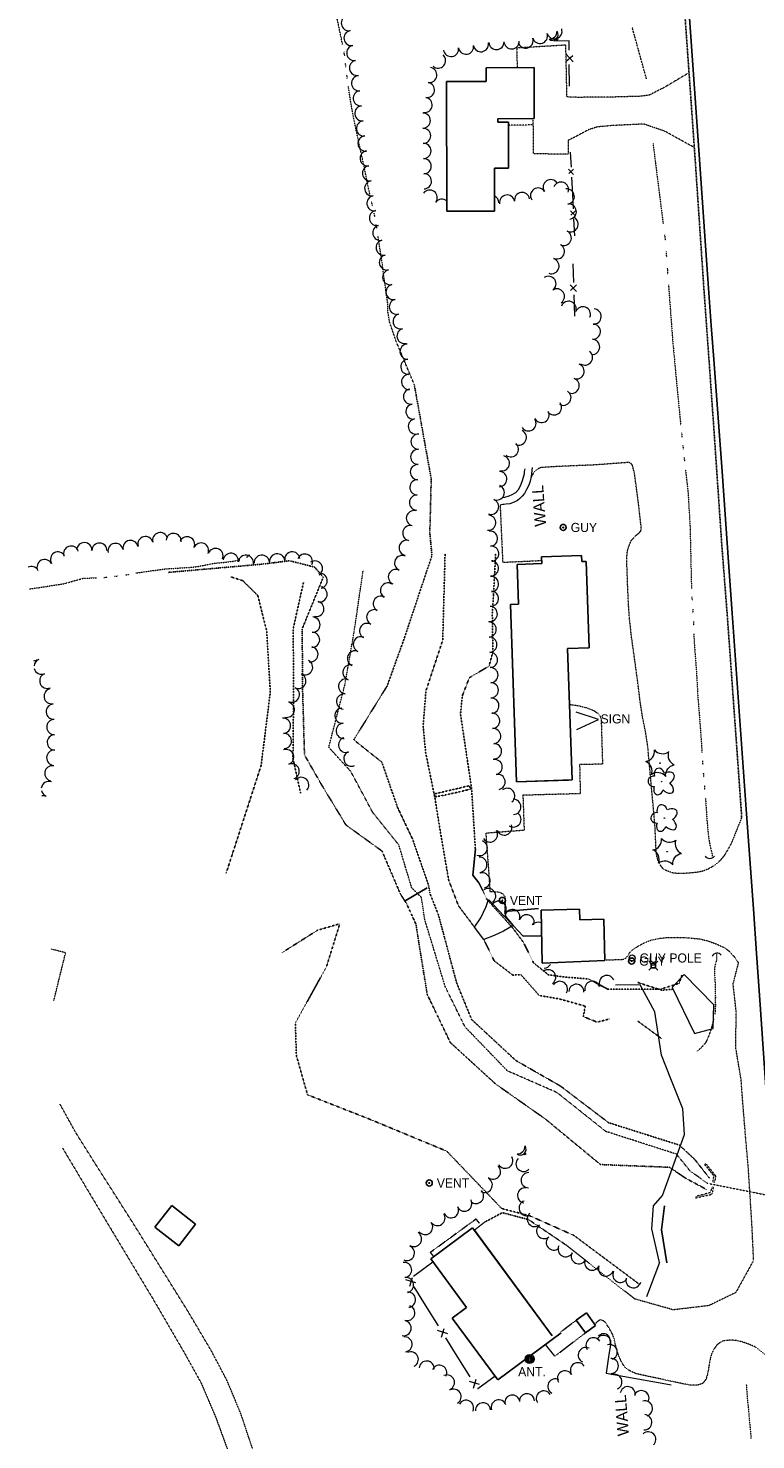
# Model space of a CAD drawing. Extents: x 386588 to 390135, y 96998 to 113606.
# Tile 69 of 93: x 388087 to 388472, y 106480 to 107226. Entities that reach past the tile are written whole.
import ezdxf
from ezdxf.enums import TextEntityAlignment as Align

# ---------------------------------------------------------------- set-up
doc = ezdxf.new("R2010")
doc.units = 0
doc.header["$MEASUREMENT"] = 0
for name, pattern in [('Echnl', [0.4, 0.145, -0.02, 0.01, -0.02, 0.01, -0.02, 0.01, -0.02, 0.145]), ('Wisdot1', [0.0625, 0.03125, -0.03125]), ('Wisdot3', [0.1875, 0.125, -0.0625]), ('Wisdot5', [0.1, 0.05, -0.05]), ('Wisdot6', [0.375, 0.125, -0.0625, 0.03125, -0.0625, 0.03125, -0.0625])]:
    doc.linetypes.add(name, pattern=pattern)
for name, color, linetype, lineweight in [('E_BLD', 241, 'Continuous', 25), ('E_BLD_Steps', 30, 'Wisdot1', 25), ('E_DRN', 40, 'Continuous', 15), ('E_DRN_Pipe', 5, 'Wisdot5', 15), ('E_DRN_RipRap', 40, 'Eripr', 15), ('E_DTM_BreakLines', 30, 'Continuous', 25), ('E_DTM_SlopeBottom', 3, 'Wisdot1', 25), ('E_DTM_SlopeTop', 3, 'Wisdot1', 25), ('E_DWY', 2, 'Wisdot3', 15), ('E_LAND_TreeLine', 3, 'Etrel', 15), ('E_LAND_Vegetation', 3, 'Continuous', 15), ('E_MISCPROP', 30, 'Continuous', 15), ('E_MISCPROP_HvyDash', 241, 'Wisdot3', 25), ('E_MISCPROP_Railing', 30, 'Continuous', 15), ('E_MISCPROP_Solid', 241, 'Continuous', 15), ('E_PATH_Sidewalk', 2, 'Wisdot5', 15), ('E_RDWY', 21, 'Continuous', 25), ('E_RDWY_AsphConc', 200, 'Continuous', 25), ('E_RDWY_Gravel', 21, 'Wisdot3', 25), ('E_SGN', 21, 'Continuous', 15), ('E_STRUCT', 40, 'Continuous', 25), ('E_STRUCT_WingWall', 40, 'Wisdot1', 15), ('E_UTL_AG_Bold', 30, 'Continuous', 25), ('E_UTL_EGuyPole', 200, 'Continuous', 15), ('E_UTL_EGuyWire', 200, 'Continuous', 25), ('E_WAL', 40, 'Continuous', 25), ('E_WTR', 4, 'Wisdot6', 15), ('E_WTR_Channel', 4, 'Echnl', 15), ('E_WTR_Edge', 4, 'Echnl', 25), ('E_WTR_FlowLine', 4, 'Wisdot6', 15)]:
    doc.layers.add(name, color=color, linetype=linetype, lineweight=lineweight)
doc.styles.add('Style-dot_font5', font='dot_font5.shx')
doc.linetypes.add('Eripr', pattern='A,0,[90,dgnlstyle-ewdotudls.shx,S=0.000323,R=0,X=0,Y=0],-0.032175,[91,dgnlstyle-ewdotudls.shx,S=0.000413,R=0,X=0,Y=0],-0.051695,[92,dgnlstyle-ewdotudls.shx,S=0.000348,R=0,X=0,Y=0],-0.03362', length=0.11749)
doc.linetypes.add('Etrel', pattern='A,0,[14,dgnlstyle-ewdotudls.shx,S=0.000293,R=0,X=0,Y=0],-0.036575', length=0.036575)

# ---------------------------------------------------------------- blocks, each defined once
blk = doc.blocks.new('ANT')
at = {"layer": 'E_MISCPROP', "style": 'Style-dot_font5'}
blk.add_text('ANT.', height=12, dxfattribs=at).set_placement((0, 0), align=Align.MIDDLE_CENTER)
blk = doc.blocks.new('CULV')
at = {"layer": 'E_DRN'}
blk.add_arc((0, 6.1), 6.15, 216.8699, 323.1301, dxfattribs=at)
blk = doc.blocks.new('GPOL')
at = {"layer": 'E_UTL_EGuyPole'}
for radius in [4, 0.5]:
    blk.add_circle((0, 0), radius, dxfattribs=at)
at = {"layer": 'E_UTL_EGuyPole', "style": 'Style-dot_font5'}
blk.add_text('GUY POLE', height=12, dxfattribs=at).set_placement((10, 0), align=Align.MIDDLE_LEFT)
blk = doc.blocks.new('GUY')
at = {"layer": 'E_UTL_EGuyWire'}
for radius in [4, 0.5]:
    blk.add_circle((0, 0), radius, dxfattribs=at)
at = {"layer": 'E_UTL_EGuyWire', "style": 'Style-dot_font5'}
blk.add_text('GUY', height=12, dxfattribs=at).set_placement((10, 0), align=Align.MIDDLE_LEFT)
blk = doc.blocks.new('PED')
at = {"layer": 'E_UTL_AG_Bold'}
for p, q in [((-2.5, 2.5), (-5.3, 5.3)), ((2.5, 2.5), (5.3, 5.3)), ((-2.5, -2.5), (-5.3, -5.3)), ((2.5, -2.5), (5.3, -5.3))]:
    blk.add_line(p, q, dxfattribs=at)
at = {"layer": 'E_UTL_AG_Bold', "flags": 128}
blk.add_lwpolyline([(-2.5, -2.5), (2.5, -2.5), (2.5, 2.5), (-2.5, 2.5)], close=True, dxfattribs=at)
blk = doc.blocks.new('CTRE')
at = {"layer": 'E_LAND_Vegetation'}
blk.add_circle((0, 0), 0.223, dxfattribs=at)
for centre, start, end in [((-12, 9), 280.2067, 5.9716), ((-13.8, -5.9), 340.2113, 65.9762), ((1.8, 14.9), 220.2113, 305.9762), ((13.8, 5.9), 160.2113, 245.9762), ((-1.8, -14.9), 40.2113, 125.9762)]:
    blk.add_arc(centre, 7.87, start, end, dxfattribs=at)
at = {"layer": 'E_LAND_Vegetation', "extrusion": (0, 0, -1)}
blk.add_arc((-12, -9), 7.87, 354.0728, 79.7489, dxfattribs=at)
blk = doc.blocks.new('POLE')
at = {"layer": 'E_MISCPROP'}
for radius in [4.46, 3.35, 2.23, 1.12]:
    blk.add_circle((0, 0), radius, dxfattribs=at)
blk = doc.blocks.new('SDSH')
at = {"layer": 'E_MISCPROP_Solid'}
blk.add_circle((0, 0), 1.5, dxfattribs=at)
for centre, radius, start, end in [((-8.6, 8.6), 10.7, 233.5697, 36.4341), ((-14.7, 14.7), 14.7, 268.683, 1.317)]:
    blk.add_arc(centre, radius, start, end, dxfattribs=at)
blk = doc.blocks.new('SIGN')
at = {"layer": 'E_SGN', "lineweight": 13, "style": 'Style-dot_font5'}
blk.add_text('SIGN', height=12, dxfattribs=at).set_placement((0, 0), align=Align.MIDDLE_CENTER)
blk = doc.blocks.new('DTRE')
at = {"layer": 'E_LAND_Vegetation'}
blk.add_circle((-0.2, 0), 0.183, dxfattribs=at)
for centre, major_axis, ratio in [((-5.9, 0.2), (4.93, -0.12), 0.832022), ((-1.9, 5.3), (1.36, -4.98), 0.782863), ((4.1, 2.7), (-5.27, -2.93), 0.691916), ((-2.5, -5.2), (1.8, 4.86), 0.716896), ((3.5, -3.7), (-5.01, 4.58), 0.560249)]:
    blk.add_ellipse(centre, major_axis=major_axis, ratio=ratio, start_param=1.570796, end_param=4.712389, dxfattribs=at)
blk = doc.blocks.new('VENT')
at = {"layer": 'E_UTL_AG_Bold'}
for radius in [4, 0.5]:
    blk.add_circle((0, 0), radius, dxfattribs=at)
at = {"layer": 'E_UTL_AG_Bold', "style": 'Style-dot_font5'}
blk.add_text('VENT', height=12, dxfattribs=at).set_placement((10, 0), align=Align.MIDDLE_LEFT)

msp = doc.modelspace()

# ---------------------------------------------------------------- linework, layer by layer
at = {"layer": 'E_BLD', "ltscale": 5}
for p, q in [((388354.83, 107205.38), (388329.56, 107205.35)), ((388329.56, 107205.35), (388329.56, 107198.13)), ((388354.86, 107178.43), (388354.83, 107205.38)), ((388329.56, 107198.13), (388308.59, 107198.12)), ((388308.59, 107198.12), (388308.65, 107129.5)), ((388335.6, 107178.41), (388354.86, 107178.43)), ((388335.61, 107176.5), (388335.6, 107178.41)), ((388341.36, 107176.5), (388335.61, 107176.5)), ((388341.38, 107152.2), (388341.36, 107176.5)), ((388333.84, 107152.19), (388341.38, 107152.2)), ((388333.86, 107129.52), (388333.84, 107152.19)), ((388308.65, 107129.5), (388333.86, 107129.52)), ((388358.78, 106946.86), (388379.89, 106947.61)), ((388358.9, 106943.36), (388358.78, 106946.86)), ((388379.89, 106947.61), (388380, 106944.39)), ((388345.82, 106942.9), (388358.9, 106943.36)), ((388346.56, 106921.96), (388345.82, 106942.9)), ((388380, 106944.39), (388382.4, 106944.48)), ((388382.4, 106944.48), (388384.01, 106898.91)), ((388342.39, 106921.81), (388346.56, 106921.96)), ((388345.52, 106828.05), (388342.39, 106921.81)), ((388345.52, 106828.05), (388343.08, 106901.15)), ((388384.01, 106898.91), (388372.56, 106898.5)), ((388372.56, 106898.5), (388375.01, 106829.02)), ((388375.01, 106829.02), (388345.52, 106828.05)), ((388372.95, 106828.95), (388345.52, 106828.05)), ((388358.55, 106760.28), (388378.88, 106760.7)), ((388359.13, 106732.29), (388358.55, 106760.28)), ((388378.88, 106760.7), (388379, 106755.14)), ((388379, 106755.14), (388391.66, 106755.4)), ((388391.66, 106755.4), (388392.23, 106733.69)), ((388392.23, 106733.69), (388359.13, 106732.29)), ((388154.36, 106592.72), (388163.2, 106604.12)), ((388163.2, 106604.12), (388175.81, 106594.34)), ((388166.97, 106582.94), (388154.36, 106592.72)), ((388175.81, 106594.34), (388166.97, 106582.94)), ((388300.21, 106576.04), (388322.33, 106592.35)), ((388322.33, 106592.35), (388364.36, 106535.28)), ((388364.36, 106535.28), (388323.23, 106591.13)), ((388319.16, 106550.35), (388300.21, 106576.04)), ((388311.52, 106544.72), (388319.16, 106550.35)), ((388335.58, 106512.09), (388311.52, 106544.72)), ((388382.49, 106547.51), (388377.13, 106543.56)), ((388377.13, 106543.56), (388382.01, 106536.94)), ((388387.37, 106540.88), (388382.49, 106547.51)), ((388369.22, 106536.89), (388335.58, 106512.09)), ((388382.01, 106536.94), (388387.37, 106540.88))]:
    msp.add_line(p, q, dxfattribs=at)
at = {"layer": 'E_BLD_Steps', "flags": 128}
for points in [[(388302.52, 106820.1), (388302.16, 106821.69), (388308.09, 106823.06), (388314.98, 106824.65), (388318.9, 106825.65), (388320.62, 106825.96), (388321.15, 106824.26), (388319.43, 106823.77)], [(388302.52, 106820.1), (388308.48, 106821.21), (388315.45, 106822.8), (388319.43, 106823.77)]]:
    msp.add_lwpolyline(points, dxfattribs=at)
at = {"layer": 'E_DRN_Pipe', "flags": 128}
msp.add_lwpolyline([(388447.15, 106615.85), (388568.15, 106591.83)], dxfattribs=at)
at = {"layer": 'E_DRN_RipRap', "flags": 128}
msp.add_lwpolyline([(388343.69, 106752.1), (388338.72, 106749.23), (388333.67, 106746.93), (388328.26, 106744.7), (388323.28, 106751.28), (388326.58, 106756.16), (388329.49, 106762.2), (388330.7, 106765.81), (388339.04, 106757.15), (388343.69, 106752.1)], dxfattribs=at)
at = {"layer": 'E_DTM_BreakLines', "flags": 128}
for points in [[(388325.66, 106774.71), (388322.4, 106778.68), (388323.76, 106792.62)], [(388425.05, 106573.83), (388422.21, 106591.35), (388423.82, 106604.11)]]:
    msp.add_lwpolyline(points, dxfattribs=at)
at = {"layer": 'E_DTM_SlopeBottom', "flags": 128}
for points in [[(388323.28, 106751.28), (388314.83, 106762.58), (388309.68, 106776.01), (388305.26, 106801.67), (388302.41, 106819.33), (388301.92, 106821.78), (388297.5, 106843.39), (388296.15, 106857.55), (388297.64, 106876.12), (388306.52, 106902.94), (388307.76, 106948.47)], [(388192.02, 106779.86), (388210.49, 106836.69), (388215.34, 106875.57), (388213.44, 106907.64), (388208.7, 106926.48), (388200.79, 106934.31), (388194.42, 106936.36)], [(388347.91, 106726.13), (388343.55, 106725.94), (388333.69, 106733.53), (388328.26, 106744.7)], [(388381.86, 106709.55), (388367.8, 106713.42), (388357.53, 106715.16), (388347.91, 106726.13)], [(388394.6, 106702.75), (388388.16, 106701.08), (388380.87, 106704), (388381.86, 106709.55)]]:
    msp.add_lwpolyline(points, dxfattribs=at)
at = {"layer": 'E_DTM_SlopeBottom'}
msp.add_lwpolyline([(388422.09, 106692.48), (388409.51, 106701.74)], dxfattribs=at)
at = {"layer": 'E_DTM_SlopeTop', "flags": 128}
for points in [[(388333.38, 106927.06), (388334.52, 106948.83)], [(388231.34, 106822.09), (388227.3, 106840.58), (388227.67, 106877.51), (388227.41, 106908.8), (388232.87, 106933.36)], [(388323.76, 106792.62), (388321.78, 106824.51), (388315.91, 106863.81), (388316.91, 106873.62), (388320.6, 106883.07), (388330.97, 106889.17), (388333.02, 106896.64), (388332.72, 106917.05), (388333.38, 106927.06)], [(388349.28, 106743.1), (388343.41, 106751), (388330.04, 106765.69), (388325.66, 106774.71)], [(388410.4, 106562.64), (388375.93, 106588.37), (388352.37, 106598.85), (388337.72, 106602.58), (388308.64, 106632.91), (388267.37, 106650.01), (388235.04, 106662.68), (388229.13, 106683.34), (388228.58, 106700.63), (388244.97, 106730.19), (388252.1, 106753.07), (388240.3, 106749.64), (388221.73, 106737.91)], [(388421.94, 106718.58), (388393.77, 106718.5), (388383.62, 106723.9), (388371.15, 106724.9), (388362.44, 106726.06), (388354.54, 106732.38), (388349.28, 106743.1)], [(388432.96, 106725.86), (388431.54, 106721.59)], [(388421.94, 106718.58), (388431.54, 106721.59)]]:
    msp.add_lwpolyline(points, dxfattribs=at)
at = {"layer": 'E_DTM_SlopeTop'}
msp.add_lwpolyline([(388409.49, 106722.09), (388422.3, 106717.95), (388428.49, 106718.48)], dxfattribs=at)
at = {"layer": 'E_DWY', "flags": 128}
for points in [[(388436.76, 107202.71), (388423.69, 107194.93), (388415.63, 107190.84), (388410.71, 107190.22), (388395.79, 107189.82), (388378.5, 107189.68), (388372.21, 107189.91), (388371.61, 107217.29), (388345.61, 107215.73), (388345.88, 107205.37)], [(388439.56, 107163.16), (388423.91, 107171.81), (388412.78, 107175.58), (388396.41, 107174.8), (388388.35, 107174.07), (388383.58, 107172.56), (388376.41, 107168.73), (388372.77, 107166.92), (388372.79, 107159.73), (388354.49, 107159.78), (388354.43, 107174.6), (388354.2, 107178.43)], [(388464.61, 106809.25), (388459.07, 106795.41), (388455.52, 106789.26), (388452.98, 106786.23), (388449.89, 106783.71), (388447.01, 106782.03), (388443.98, 106780.83), (388440.93, 106780.2), (388436.56, 106779.8), (388431.31, 106779.53), (388428.05, 106779.92), (388425.09, 106780.98), (388423.03, 106782.12), (388421.63, 106783.99), (388420.41, 106786.48), (388419.75, 106788.59), (388419.38, 106791.24), (388418.72, 106805.42), (388416.66, 106827.87), (388414.92, 106846.92), (388413.9, 106853.49), (388412.26, 106861.67), (388410.88, 106870.68), (388409.91, 106878.73), (388408.03, 106892.6), (388406.29, 106905.01), (388405.26, 106914.45), (388404.72, 106922.18), (388404.38, 106929.93), (388403.95, 106941.4), (388403.78, 106946.28), (388404.19, 106950.03), (388404.94, 106952.61), (388406.05, 106955.25), (388408.08, 106957.72), (388410.22, 106959.41), (388411.24, 106960.57), (388411.49, 106961.52), (388411.42, 106962.88), (388410.15, 106974.23), (388407.94, 106990.85), (388406.89, 106995.11), (388406.18, 106996.23), (388405.76, 106996.46), (388404.72, 106996.78), (388386.71, 106995.46), (388367.66, 106994.66), (388358.53, 106994.09), (388357.23, 106993.62), (388355.91, 106992.83), (388355.12, 106992.14), (388354.51, 106991.21), (388354.05, 106990.4), (388353.13, 106988.6)], [(388336.84, 106974.3), (388338.23, 106944.05), (388358.85, 106945)], [(388373.61, 106868.91), (388377.44, 106868.43), (388382.33, 106867.29), (388386.39, 106865.7), (388388.88, 106864), (388389.76, 106862.77), (388390.17, 106861.76), (388390.3, 106860.66), (388391, 106837.37), (388378.9, 106837.17), (388379.24, 106821.79), (388348.9, 106820.94), (388349.57, 106802.41), (388329.29, 106800.87), (388330.78, 106780.79), (388331.5, 106770.15), (388334.88, 106769.94), (388336.41, 106769.73), (388337.11, 106769.5), (388338.06, 106768.98), (388338.48, 106768.64), (388339.01, 106768.03), (388339.36, 106767.38), (388339.47, 106767.01), (388339.53, 106766.42), (388339.37, 106759.55)], [(388392.97, 106734.05), (388400.3, 106734.11), (388402.02, 106734.31), (388402.95, 106734.68), (388403.77, 106735.41), (388404.55, 106736.48), (388405.43, 106737.83), (388406.34, 106738.81), (388407.49, 106739.68), (388408.8, 106740.6), (388410.92, 106741.85), (388413.81, 106743.33), (388416.92, 106744.49), (388421.08, 106745.33), (388425.16, 106745.76), (388430.95, 106745.89), (388436.33, 106745.67), (388442.73, 106745.01), (388447.29, 106743.81), (388451.26, 106742.35), (388455.28, 106740.55), (388458.16, 106738.46), (388460.59, 106735.65), (388462.82, 106732.51), (388460.05, 106721.6)], [(388100.89, 106712.53), (388107.1, 106737.73), (388099.27, 106739.71)], [(388461.48, 106687.41), (388461.69, 106706.73), (388460.05, 106721.6)], [(388464.26, 106671.01), (388461.48, 106687.41)], [(388470.91, 106575.32), (388470.12, 106592.18), (388469.1, 106608.65), (388468.08, 106624.46), (388466.77, 106639.2), (388465.31, 106657.14), (388464.26, 106671.01)], [(388210.76, 106407.35), (388211.91, 106417.86), (388212.39, 106427.81), (388212.03, 106438.22), (388211.26, 106448.92), (388209.7, 106458.88), (388206.27, 106474.73), (388199.74, 106494.29), (388192.39, 106511.79), (388184.21, 106527.34), (388171.31, 106549.05), (388156.27, 106573.2), (388143.08, 106594.39), (388123.07, 106625.82), (388112.61, 106642.47), (388104.14, 106657.71)], [(388105.51, 106634.48), (388125.8, 106600.52), (388153.99, 106553.65), (388169.98, 106526.2), (388178.89, 106510.19), (388186.34, 106492.69), (388193.13, 106474.15), (388196.91, 106459.64), (388198.54, 106447.96), (388199.38, 106438.07), (388199.57, 106426.74), (388198.06, 106407.68)], [(388328.72, 106595.43), (388323.23, 106591.13)], [(388408.03, 106554.82), (388371.64, 106583.38)], [(388470.51, 106574.57), (388461.48, 106558.2), (388447.24, 106551.31), (388428.42, 106549.06), (388408.03, 106554.82)], [(388396.26, 106536.21), (388394.45, 106539.47), (388392.47, 106542.49), (388391.41, 106543.24), (388390.58, 106543.67), (388389.77, 106543.75), (388388.88, 106543.25), (388386.91, 106541.51)], [(388485.99, 106510.33), (388480.13, 106521.28), (388477.07, 106525.39), (388472.39, 106529.15), (388468.76, 106530.77), (388465.01, 106532.11), (388461.55, 106532.92), (388458.4, 106533.05), (388454.72, 106532.62), (388452.85, 106531.58), (388451.14, 106530.13), (388449.34, 106527.32), (388448.12, 106524.12), (388447.35, 106519.84), (388446.59, 106515.29), (388445.75, 106512.52), (388444.07, 106510.25), (388441.38, 106509.31), (388437.68, 106509.29), (388433.82, 106509.94), (388408.95, 106515.28), (388405.32, 106516.9), (388402.63, 106518.97), (388401.01, 106521.63), (388399.65, 106524.59), (388398.54, 106528.1), (388397.56, 106531.61), (388397.04, 106534.19), (388396.26, 106536.21)]]:
    msp.add_lwpolyline(points, dxfattribs=at)
at = {"layer": 'E_LAND_TreeLine'}
for p, q in [((388434.27, 106726.18), (388427.82, 106719.39)), ((388449.89, 106710.25), (388434.27, 106726.18)), ((388410.83, 106720.71), (388397.8, 106720.56)), ((388418.76, 106706.52), (388410.83, 106720.71)), ((388427.82, 106719.39), (388439.63, 106695.12)), ((388449.48, 106697.64), (388449.89, 106710.25)), ((388422.2, 106683.65), (388418.76, 106706.52)), ((388439.63, 106695.12), (388449.48, 106697.64)), ((388427.11, 106671.15), (388422.2, 106683.65)), ((388433.52, 106655.27), (388427.11, 106671.15)), ((388434.37, 106641.72), (388433.52, 106655.27)), ((388422.72, 106609.43), (388434.37, 106641.72)), ((388417.1, 106591.93), (388417.98, 106604.04)), ((388417.98, 106604.04), (388422.72, 106609.43)), ((388421.12, 106574.12), (388417.1, 106591.93)), ((388421.12, 106574.12), (388414.21, 106555.86))]:
    msp.add_line(p, q, dxfattribs=at)
at = {"layer": 'E_LAND_Vegetation'}
for centre, radius, start, end in [((388256.84, 107228.9), 4.01, 100.43486, 280.41954), ((388258.29, 107221.02), 4.01, 100.43486, 280.41954), ((388357.96, 107222.15), 4.01, 197.80872, 17.7934), ((388365.59, 107224.6), 4.01, 197.80872, 17.7934), ((388259.74, 107213.14), 4.01, 100.43486, 280.41954), ((388310.91, 107215.26), 4.01, 189.0257, 9.01037), ((388318.82, 107216.52), 4.01, 189.0257, 9.01037), ((388326.73, 107217.78), 4.01, 189.0257, 9.01037), ((388334.91, 107218.92), 4.01, 182.35838, 2.34305), ((388342.91, 107219.25), 4.01, 182.35838, 2.34305), ((388350.33, 107219.7), 4.01, 197.80872, 17.7934), ((388261.19, 107205.26), 4.01, 100.43486, 280.41954), ((388304.06, 107209.11), 4.01, 228.38078, 48.36546), ((388262.28, 107197.17), 4.01, 96.12274, 276.10742), ((388299.4, 107201.5), 4.01, 261.12165, 81.10633), ((388263.14, 107189.2), 4.01, 96.12274, 276.10742), ((388298.16, 107193.59), 4.01, 261.12165, 81.10633), ((388263.99, 107181.23), 4.01, 96.12274, 276.10742), ((388296.92, 107185.67), 4.01, 261.12165, 81.10633), ((388264.85, 107173.26), 4.01, 96.12274, 276.10742), ((388295.99, 107177.36), 4.01, 271.16061, 91.14529), ((388265.7, 107165.29), 4.01, 96.12274, 276.10742), ((388296.15, 107169.35), 4.01, 271.16061, 91.14529), ((388296.31, 107161.34), 4.01, 271.16061, 91.14529), ((388266.82, 107157.45), 4.01, 98.60396, 278.58864), ((388296.46, 107153.34), 4.01, 270.7119, 90.69658), ((388268.02, 107149.53), 4.01, 98.60396, 278.58864), ((388296.56, 107145.33), 4.01, 270.7119, 90.69658), ((388269.21, 107141.6), 4.01, 98.60396, 278.58864), ((388299.6, 107136.73), 4.01, 323.16741, 143.15209), ((388348.48, 107135.44), 4.02, 9.56243, 189.54711), ((388356.93, 107137.8), 4.02, 33.39563, 213.3803), ((388363.64, 107142.22), 4.02, 33.39563, 213.3803), ((388369.07, 107140.94), 4.02, 339.3472, 159.33188), ((388372.1, 107137.3), 4.02, 277.58115, 97.56583), ((388270.41, 107133.68), 4.01, 98.60396, 278.58864), ((388306.01, 107131.93), 4.01, 48.89088, 143.15209), ((388332.19, 107133.88), 4.02, 0.21597, 65.47665), ((388340.55, 107134.1), 4.02, 9.56243, 189.54711), ((388373.16, 107129.34), 4.02, 277.58115, 97.56583), ((388271.76, 107125.93), 4.01, 102.58701, 282.57169), ((388374.16, 107122.64), 4.02, 243.12521, 63.10988), ((388273.5, 107118.11), 4.01, 102.58701, 282.57169), ((388370.52, 107115.48), 4.02, 243.12521, 63.10988), ((388275.25, 107110.29), 4.01, 102.58701, 282.57169), ((388366.89, 107108.31), 4.02, 243.12521, 63.10988), ((388276.99, 107102.47), 4.01, 102.58701, 282.57169), ((388364.01, 107100.51), 4.02, 250.92868, 70.91336), ((388278.74, 107094.65), 4.01, 102.58701, 282.57169), ((388362.4, 107091.15), 4.02, 304.10732, 124.092), ((388280.49, 107086.83), 4.01, 102.58701, 282.57169), ((388366.91, 107084.49), 4.02, 304.10732, 124.092), ((388282.23, 107079.01), 4.01, 102.58701, 282.57169), ((388373.12, 107077.97), 4.02, 338.67251, 158.65719), ((388284.25, 107071.34), 4.01, 104.89406, 284.87874), ((388380.61, 107075.05), 4.02, 338.67251, 158.65719), ((388386.31, 107073.9), 4.02, 267.17362, 87.15829), ((388286.31, 107063.59), 4.01, 104.89406, 284.87874), ((388385.92, 107065.88), 4.02, 267.17362, 87.15829), ((388287.92, 107055.34), 4.01, 92.89076, 272.87544), ((388385.52, 107057.85), 4.02, 267.17362, 87.15829), ((388288.33, 107047.33), 4.01, 92.89076, 272.87544), ((388381.74, 107052.24), 4.02, 234.60847, 54.59314), ((388288.73, 107039.33), 4.01, 92.89076, 272.87544), ((388377.32, 107044.9), 4.02, 250.93001, 70.91469), ((388289.73, 107031.62), 4.01, 99.24661, 279.23128), ((388374.7, 107037.3), 4.02, 250.93001, 70.91469), ((388291.02, 107023.71), 4.01, 99.24661, 279.23128), ((388365.36, 107025.88), 4.02, 217.08155, 37.06623), ((388370.33, 107030.97), 4.02, 238.75646, 58.74114), ((388358.77, 107021.86), 4.02, 208.57872, 28.5634), ((388292.3, 107015.8), 4.01, 99.24661, 279.23128), ((388346.75, 107009.98), 4.02, 243.72178, 63.70646), ((388351.83, 107017.46), 4.02, 213.30896, 33.29364), ((388293.75, 107007.76), 4.02, 88.61378, 268.59846), ((388342.54, 107003.74), 4.02, 230.36117, 50.34584), ((388293.55, 106999.72), 4.02, 88.61378, 268.59846), ((388337.8, 106996.33), 4.02, 255.16696, 75.15164), ((388293.36, 106991.68), 4.02, 88.61378, 268.59846), ((388336.4, 106987.97), 4.02, 268.20962, 88.1943), ((388293.13, 106983.63), 4.02, 88.33896, 268.32364), ((388335.09, 106980.92), 4.02, 246.97309, 66.95777), ((388292.89, 106975.59), 4.02, 88.33896, 268.32364), ((388332.1, 106973.37), 4.02, 249.18846, 69.17314), ((388291.28, 106967.32), 4.02, 77.27554, 257.26022), ((388330.59, 106964.95), 4.02, 264.58517, 84.56985), ((388289.36, 106959.43), 4.02, 75.4166, 255.40128), ((388331.49, 106956.51), 4.02, 276.79147, 96.77615), ((388116.96, 106950.44), 4.02, 358.05871, 178.04339), ((388125, 106950.17), 4.02, 358.05871, 178.04339), ((388133.51, 106950.02), 4.02, 11.14523, 191.12991), ((388141.4, 106951.58), 4.02, 11.14523, 191.12991), ((388149.32, 106953.65), 4.02, 15.00216, 194.98684), ((388157.09, 106955.73), 4.02, 15.00216, 194.98684), ((388164.21, 106955.29), 4.02, 352.60295, 172.58763), ((388171.36, 106953.51), 4.02, 336.25924, 156.24392), ((388178.72, 106950.27), 4.02, 336.25924, 156.24392), ((388287.47, 106951.68), 4.02, 77.00254, 256.98721), ((388095.97, 106941.51), 4.02, 27.11284, 207.09752), ((388103.09, 106945.49), 4.02, 30.24464, 210.22932), ((388110.02, 106948.6), 4.02, 19.08122, 199.0659), ((388186.34, 106947.36), 4.02, 339.25249, 159.23717), ((388194.44, 106944.81), 4.02, 352.65887, 172.64355), ((388202.42, 106943.78), 4.02, 352.65887, 172.64355), ((388210.87, 106943.84), 4.02, 4.91147, 184.89615), ((388218.97, 106944.54), 4.02, 7.34797, 187.33265), ((388226.95, 106945.57), 4.02, 7.34797, 187.33265), ((388233.62, 106944.4), 4.02, 338.89693, 158.88161), ((388285.06, 106943.6), 4.02, 65.65652, 245.64119), ((388332.13, 106948.59), 4.02, 274.1412, 94.12588), ((388089.01, 106937.81), 4.02, 31.45644, 115.00691), ((388238.92, 106940.76), 4.02, 304.05796, 124.04264), ((388241.45, 106934.24), 4.02, 279.99631, 99.98098), ((388281.74, 106936.28), 4.02, 65.65652, 245.64119), ((388331.99, 106940.87), 4.02, 265.86916, 85.85383), ((388241.42, 106927.11), 4.02, 258.73274, 78.71741), ((388277.56, 106929.12), 4.02, 58.8387, 238.82337), ((388332.03, 106932.56), 4.02, 273.37376, 93.35844), ((388239.67, 106919.38), 4.02, 255.56592, 75.5506), ((388273.76, 106922.16), 4.02, 61.9053, 241.88998), ((388332.01, 106924.83), 4.02, 265.28402, 85.2687), ((388270.3, 106915), 4.02, 64.45132, 244.436), ((388331.38, 106916.79), 4.02, 265.94258, 85.92726), ((388237.64, 106911.12), 4.02, 268.44001, 88.42469), ((388266.55, 106907.78), 4.02, 61.84965, 241.83433), ((388330.83, 106908.52), 4.02, 272.52659, 92.51127), ((388237.42, 106903.08), 4.02, 268.44001, 88.42469), ((388263.21, 106900.69), 4.02, 67.18019, 247.16487), ((388331.18, 106900.48), 4.02, 272.52659, 92.51127), ((388236.54, 106895.41), 4.02, 260.12012, 80.10479), ((388260.09, 106893.27), 4.02, 67.18019, 247.16487), ((388331.53, 106892.47), 4.02, 271.7305, 91.71518), ((388089.97, 106896.02), 4.02, 273.95061, 301.96405), ((388094.39, 106888.87), 4.02, 112.00412, 172.47363), ((388094.39, 106888.87), 4.02, 194.31159, 291.9888), ((388233.73, 106888.61), 4.02, 243.32712, 63.3118), ((388257.68, 106885.85), 4.02, 73.39355, 253.37823), ((388331.77, 106884.43), 4.02, 271.7305, 91.71518), ((388097.4, 106881.41), 4.02, 112.00412, 291.9888), ((388230.17, 106881.34), 4.02, 244.71787, 64.70254), ((388255.45, 106878.46), 4.02, 82.22106, 262.20573), ((388331.95, 106876.4), 4.02, 271.26924, 91.25391), ((388099.71, 106873.3), 4.02, 100.40333, 280.388), ((388226.73, 106874.07), 4.02, 244.71787, 64.70254), ((388254.36, 106870.49), 4.02, 82.22106, 262.20573), ((388332.22, 106868.29), 4.02, 273.13433, 93.119), ((388100.8, 106865.1), 4.02, 93.60718, 273.59185), ((388224.06, 106866.11), 4.02, 255.06178, 75.04646), ((388253.46, 106862.98), 4.02, 94.81616, 274.80084), ((388332.65, 106860.26), 4.02, 273.13433, 93.119), ((388101.15, 106856.98), 4.02, 91.39331, 271.37799), ((388222.08, 106857.67), 4.02, 273.07016, 93.05484), ((388254.14, 106854.96), 4.02, 94.81616, 274.80084), ((388333.19, 106852.19), 4.02, 274.09696, 94.08164), ((388101.35, 106848.94), 4.02, 91.39331, 271.37799), ((388222.51, 106849.64), 4.02, 273.07016, 93.05484), ((388255.41, 106847.53), 4.02, 107.38388, 287.36856), ((388101.06, 106840.74), 4.02, 87.04623, 267.03091), ((388223.76, 106841.11), 4.02, 290.78507, 110.76975), ((388258.24, 106840.31), 4.02, 114.80988, 294.79456), ((388333.61, 106844.24), 4.02, 271.83558, 91.82025), ((388100.07, 106832.51), 4.02, 79.91988, 259.90456), ((388226.61, 106833.59), 4.02, 290.78507, 110.76975), ((388334, 106835.87), 4.02, 281.13907, 101.12375), ((388098.23, 106824.3), 4.02, 69.06702, 173.53431), ((388231.7, 106826.41), 4.02, 317.52285, 137.50753), ((388335.55, 106827.98), 4.02, 281.13907, 101.12375), ((388098.23, 106824.3), 4.02, 193.25091, 249.0517), ((388095.18, 106816.71), 4.02, 65.22371, 100.10156), ((388340.64, 106820.62), 4.02, 307.5985, 127.58318), ((388343.82, 106814.84), 4.02, 271.59599, 91.58066), ((388343.91, 106808.19), 4.02, 235.66373, 55.64841), ((388339.08, 106803.91), 4.02, 201.26294, 21.24761), ((388326.08, 106793.08), 4.02, 247.85649, 67.84117), ((388331.51, 106800.2), 4.02, 212.69531, 32.67999), ((388325.89, 106784.23), 4.02, 272.5227, 92.50738), ((388327.53, 106775.88), 4.02, 286.72566, 106.71034), ((388330.54, 106767.73), 4.02, 305.94864, 125.93332), ((388336.04, 106760.98), 4.02, 325.65611, 145.64079), ((388343.34, 106756.57), 4.02, 340.08139, 160.06607), ((388350.93, 106753.84), 4.02, 340.46399, 160.44866), ((388356.99, 106749.88), 4.02, 64.95396, 141.01296), ((388360.02, 106733.57), 4, 272.52277, 330.28174), ((388362.3, 106724.79), 4, 305.00231, 124.98699), ((388368.47, 106718.65), 4, 329.25233, 149.23701), ((388385.59, 106718.7), 4, 15.59459, 195.57927), ((388393.28, 106721.8), 4, 24.12511, 204.10978), ((388377.17, 106717.11), 4, 357.67858, 177.66326), ((388333.13, 106622.09), 4, 231.46567, 51.45034), ((388339.59, 106627.83), 4, 209.93881, 29.92349), ((388349.21, 106626.17), 4, 135.61501, 315.59969), ((388328.76, 106615.07), 4, 239.47032, 59.455), ((388351.94, 106617.57), 4, 89.51204, 269.49671), ((388324.15, 106609.24), 4, 225.55648, 45.54116), ((388350.07, 106609.5), 4, 81.21329, 261.19797), ((388310.94, 106601.69), 4, 205.87664, 25.86132), ((388317.9, 106605.18), 4, 211.37864, 31.36332), ((388350.88, 106602.78), 4, 108.84271, 288.82739), ((388297.2, 106592.8), 4, 217.42908, 37.41376), ((388303.74, 106597.55), 4, 214.92833, 34.91301), ((388355.17, 106597.03), 4, 129.59821, 309.58289), ((388291.36, 106586.49), 4, 237.25489, 57.23957), ((388360.14, 106590.69), 4, 127.84078, 307.82546), ((388365.23, 106584.65), 4, 130.49621, 310.48089), ((388287.57, 106579.12), 4, 245.95765, 65.94232), ((388371.47, 106581.07), 4, 152.14344, 332.12812), ((388286.11, 106570.17), 4, 277.14104, 97.12571), ((388378.48, 106577.36), 4, 153.82226, 333.80693), ((388385.56, 106573.99), 4, 158.07961, 338.06428), ((388287.12, 106562.14), 4, 279.86888, 99.85355), ((388392.8, 106570.9), 4, 161.27421, 341.25889), ((388400.42, 106567.57), 4, 151.72425, 331.70893), ((388407.35, 106564.71), 4, 164.09071, 344.07539), ((388288.16, 106554.4), 4, 275.16711, 95.15178), ((388287.79, 106547.43), 4, 251.27421, 71.25889), ((388285.86, 106539.41), 4, 258.77104, 78.75572), ((388391.51, 106531.57), 4, 331.55209, 151.53677), ((388286.33, 106530.84), 4, 276.46486, 96.44953), ((388382.14, 106525.14), 4, 64.28653, 244.27121), ((388386.21, 106530.36), 4, 33.70819, 213.69287), ((388394.85, 106526.78), 4, 287.15187, 107.13655), ((388289.63, 106522.85), 4, 295.98557, 115.97024), ((388297.99, 106518.04), 4, 355.40265, 175.38733), ((388378.01, 106517.13), 4, 33.48645, 213.47113), ((388395.41, 106519.45), 4, 270.93274, 90.91742), ((388304.7, 106515.79), 4, 333.04542, 153.0301), ((388308.74, 106510.67), 4, 293.32971, 113.31439), ((388371.15, 106512.84), 4, 30.88308, 210.86775), ((388397.29, 106511.01), 4, 292.93879, 112.92347), ((388312.27, 106503.17), 4, 301.72794, 121.71261), ((388359.95, 106502.25), 4, 32.05942, 212.0441), ((388366.04, 106508.59), 4, 61.5621, 241.54678), ((388404.35, 106504.52), 4, 350.54738, 170.53206), ((388411.6, 106502.4), 4, 339.33032, 159.315), ((388318.88, 106497.32), 4, 332.59104, 152.57572), ((388327.82, 106495.97), 4, 3.85933, 183.84401), ((388336.14, 106497.55), 4, 18.63781, 198.62249), ((388343.31, 106500.06), 4, 7.88146, 187.86614), ((388351.07, 106500.78), 4, 2.5227, 182.50737), ((388413.45, 106496.98), 4, 285.77068, 105.75536), ((388413.12, 106489.7), 4, 266.72004, 86.70472), ((388415.21, 106480.6), 4, 313.12689, 133.11157)]:
    msp.add_arc(centre, radius, start, end, dxfattribs=at)
at = {"layer": 'E_MISCPROP_HvyDash', "flags": 128}
for points in [[(388325.81, 106594.92), (388324.13, 106597.08), (388299.93, 106579.39), (388301.78, 106577.2)], [(388377.13, 106543.56), (388368.87, 106537.37)], [(388360.82, 106530.7), (388365.78, 106524.53), (388382.01, 106536.94)]]:
    msp.add_lwpolyline(points, dxfattribs=at)
at = {"layer": 'E_MISCPROP_Railing', "ltscale": 5}
for p, q in [((388375.43, 107208.43), (388371.65, 107212.67)), ((388371.69, 107208.58), (388375.31, 107211.85)), ((388373.03, 107151.81), (388375.74, 107148.99)), ((388375.6, 107151.8), (388373.2, 107149.46)), ((388374.12, 107129.73), (388376.83, 107126.91)), ((388376.7, 107129.72), (388374.29, 107127.38)), ((388373.97, 107090.61), (388377.3, 107087.04)), ((388377.19, 107090.55), (388374.14, 107087.67)), ((388289.13, 106561.57), (388290.5, 106566.18)), ((388292.36, 106563.36), (388286.99, 106564.99)), ((388309.16, 106536.46), (388303.79, 106538.1)), ((388305.93, 106534.67), (388307.3, 106539.28)), ((388325.96, 106509.56), (388320.59, 106511.2)), ((388322.73, 106507.77), (388324.11, 106512.39))]:
    msp.add_line(p, q, dxfattribs=at)
at = {"layer": 'E_MISCPROP_Railing', "flags": 128}
for points in [[(388373.36, 107214.65), (388373.3, 107219.62), (388365.23, 107219.34)], [(388373.56, 107195.6), (388373.44, 107207.07)], [(388373.97, 107160.69), (388374.36, 107152.8)], [(388374.62, 107147.58), (388375.06, 107138.61)], [(388375.06, 107138.61), (388375.45, 107130.72)], [(388375.71, 107125.5), (388376.16, 107116.53)], [(388375.32, 107101.68), (388375.65, 107091.82)], [(388375.88, 107085.3), (388376.26, 107074.09)], [(388353.79, 106994.14), (388353.66, 106992.62), (388353.29, 106989.31), (388352.72, 106986.87), (388351.98, 106984.77), (388350.85, 106982.42), (388349.67, 106980.38), (388348.54, 106979.02), (388347.37, 106977.74), (388346.02, 106976.73), (388344.32, 106975.82), (388342.01, 106974.97), (388339.96, 106974.68), (388338.89, 106974.63), (388338.3, 106974.52), (388336.84, 106974.3)], [(388337.98, 106978.32), (388339.32, 106978.5), (388341.59, 106979.11), (388343.23, 106979.82), (388345.21, 106980.86), (388346.61, 106982.43), (388347.71, 106984.46), (388348.56, 106986.72), (388349.25, 106989.06), (388349.69, 106990.9), (388349.84, 106991.94), (388350.1, 106993.34)], [(388290.97, 106566.86), (388301.36, 106574.48)], [(388297.38, 106551.58), (388291.38, 106561.19)], [(388304.21, 106540.65), (388297.38, 106551.58)], [(388388.85, 106535.48), (388389.89, 106536.06), (388390.9, 106536.51), (388391.8, 106536.6), (388392.29, 106536.53), (388392.88, 106536.31), (388393.68, 106535.82), (388394.11, 106535.26), (388394.51, 106534.58), (388394.94, 106533.37), (388395.09, 106531.65), (388395.15, 106530.46), (388394.86, 106528.48), (388394.38, 106525.42), (388392.85, 106515.58), (388406.67, 106513.07), (388420.53, 106510.6), (388427.24, 106509.37)], [(388314.19, 106524.68), (388308.18, 106534.29)], [(388321.01, 106513.75), (388314.19, 106524.68)], [(388334.16, 106514.01), (388324.99, 106507.38), (388324.98, 106507.4)]]:
    msp.add_lwpolyline(points, dxfattribs=at)
at = {"layer": 'E_PATH_Sidewalk', "flags": 128}
msp.add_lwpolyline([(388354.4, 107175.12), (388344.79, 107175), (388341.36, 107174.89)], dxfattribs=at)
at = {"layer": 'E_RDWY', "flags": 128}
for points in [[(388422.38, 107426.83), (388423.53, 107412.86), (388429.08, 107337.71), (388433.97, 107271.9), (388437.02, 107231.7), (388442.28, 107156.93), (388446.35, 107098.74), (388448.48, 107069.17), (388449.88, 107051.19)], [(388454.24, 106992), (388449.88, 107051.19)], [(388454.24, 106992), (388457.86, 106941.65), (388459.61, 106917.21), (388463.62, 106860.49), (388467.19, 106811.1), (388470.8, 106760.88), (388472.45, 106737.38), (388474.15, 106712.88), (388477.76, 106661.47), (388481.45, 106609.4), (388485.24, 106557.72), (388488.7, 106508.38), (388492.83, 106451.38), (388494.33, 106430.33)]]:
    msp.add_lwpolyline(points, dxfattribs=at)
at = {"layer": 'E_RDWY_AsphConc', "flags": 128}
msp.add_lwpolyline([(388358.24, 106746.75), (388349.1, 106746.45), (388343.69, 106752.1), (388339.8, 106756.66), (388339.37, 106759.55), (388357.23, 106761.1)], dxfattribs=at)
at = {"layer": 'E_RDWY_Gravel', "flags": 128}
for points in [[(388420.51, 107422.5), (388426.43, 107342.68), (388432.77, 107258.97), (388439.84, 107159.22), (388444.5, 107090.27), (388447.39, 107050.06)], [(388447.39, 107050.06), (388450.31, 107008.57), (388454.12, 106952.68), (388456.85, 106917.64), (388462.75, 106835.74), (388464.54, 106810.38), (388464.54, 106809.07)], [(388371.64, 106583.38), (388351.95, 106596.71), (388338.04, 106600.41), (388328.72, 106595.43)]]:
    msp.add_lwpolyline(points, dxfattribs=at)
at = {"layer": 'E_SGN', "ltscale": 5}
for p, q in [((388388.95, 106861.05), (388377.01, 106864.91)), ((388377.41, 106855.75), (388388.95, 106861.05))]:
    msp.add_line(p, q, dxfattribs=at)
at = {"layer": 'E_STRUCT', "flags": 128}
msp.add_lwpolyline([(388286.65, 106765.14), (388298.31, 106772.06)], dxfattribs=at)
at = {"layer": 'E_STRUCT_WingWall', "flags": 128}
for points in [[(388444.99, 106625.86), (388445.65, 106626.29), (388450.63, 106620.08), (388450.86, 106619.28), (388450.14, 106616.32), (388449.37, 106616.51), (388449.96, 106619.86), (388444.99, 106625.86)], [(388439.92, 106608.83), (388440.24, 106608.24), (388448.57, 106610.05), (388449.27, 106611.03), (388449.69, 106613.9), (388448.91, 106614.07), (388448.05, 106611.03), (388439.92, 106608.83)]]:
    msp.add_lwpolyline(points, dxfattribs=at)
at = {"layer": 'E_WTR', "flags": 128}
for points in [[(388253.51, 107217.64), (388252.83, 107221.05), (388250.35, 107232.89), (388247.52, 107241.09), (388245.53, 107245.67)], [(388414.25, 107199.46), (388406.73, 107226.63)], [(388254.68, 107211.7), (388254.66, 107211.81), (388254.29, 107213.68)], [(388255.31, 107205.68), (388255.1, 107207.69)], [(388256.06, 107199.68), (388255.79, 107201.68)], [(388261.91, 107166.93), (388261.44, 107169.11), (388259.2, 107179.8), (388257.58, 107188.95), (388256.6, 107195.68)], [(388268, 107138.32), (388267.63, 107139.88), (388264.59, 107154.69), (388261.91, 107166.93)], [(388417.72, 107165.22), (388423.08, 107122.85)], [(388269.38, 107132.43), (388268.92, 107134.4)], [(388270.63, 107126.51), (388270.28, 107128.5)], [(388271.65, 107120.55), (388271.55, 107121.22), (388271.32, 107122.54)], [(388423.81, 107117), (388424.11, 107114.69), (388424.15, 107114.08)], [(388276.45, 107087.62), (388275.84, 107091.73), (388274.33, 107103.1), (388272.81, 107112.94), (388272.26, 107116.56)], [(388424.59, 107108.2), (388424.81, 107105.26)], [(388425.25, 107099.39), (388425.47, 107096.45)], [(388291.45, 107038.05), (388281.86, 107060.85), (388280.35, 107065.2), (388278.47, 107070.77), (388277.54, 107076.28), (388277.42, 107081.06), (388276.45, 107087.62)], [(388425.91, 107090.58), (388428.05, 107061.82), (388429.31, 107048)], [(388429.31, 107048), (388430.79, 107032.41), (388432.35, 107016.67)], [(388432.8, 107012.35), (388433.02, 107010.2)], [(388433.47, 107005.88), (388433.7, 107003.72)], [(388434.15, 106999.4), (388434.37, 106997.24)], [(388434.86, 106992.93), (388436.22, 106981.19), (388437.3, 106962.85), (388437.33, 106961.56)], [(388437.33, 106961.56), (388437.66, 106947.15), (388437.99, 106932.33), (388438.08, 106930.1)], [(388202.76, 106946.76), (388203.14, 106946.93), (388204.28, 106947.9)], [(388144.35, 106938.37), (388145.09, 106938.51), (388159.98, 106940.56), (388171.86, 106941.31)], [(388171.86, 106941.31), (388173.87, 106941.44), (388177.78, 106941.96), (388185.6, 106943.53), (388190.83, 106944.02), (388195.71, 106944.59), (388199.22, 106945.38)], [(388087.99, 106929.98), (388092.62, 106930.59), (388096.34, 106931.18)], [(388096.34, 106931.18), (388106.37, 106932.77), (388116.32, 106935.58), (388123.51, 106935.89)], [(388127.33, 106936.06), (388127.59, 106936.07), (388129.23, 106936.24)], [(388133.03, 106936.64), (388134.93, 106936.84)], [(388138.71, 106937.33), (388140.59, 106937.68)], [(388438.27, 106925.76), (388438.31, 106924.9), (388438.4, 106923.6)], [(388438.7, 106919.26), (388438.85, 106917.1)], [(388439.04, 106912.76), (388439.12, 106910.6)], [(388439.3, 106906.26), (388439.52, 106901.14), (388440.28, 106891.38), (388440.89, 106882.59), (388441.27, 106874.85)], [(388441.27, 106874.85), (388441.35, 106873.3), (388442.26, 106862.56), (388443.19, 106850.12), (388443.6, 106843.47)], [(388443.86, 106839.14), (388444, 106836.97)], [(388444.3, 106832.64), (388444.49, 106830.48)], [(388444.86, 106826.15), (388445.04, 106823.99)], [(388445.41, 106819.66), (388445.51, 106818.47), (388446.18, 106808.26), (388446.71, 106802.43), (388447.25, 106797.63), (388448.1, 106793.18), (388448.89, 106790.21), (388449.02, 106788.46)], [(388451.21, 106737.43), (388451.22, 106733.54), (388450.69, 106731.82), (388450.32, 106730.22), (388450.26, 106728.03), (388450.3, 106725.84), (388450.44, 106722.56), (388450.68, 106721.58)], [(388450.68, 106714.89), (388450.7, 106714.09), (388450.71, 106713.52)], [(388450.76, 106710.77), (388450.77, 106710.04), (388450.72, 106709.4)], [(388449.68, 106702.63), (388449.68, 106702.6), (388449.19, 106700.06), (388448.38, 106697.34), (388446.92, 106693.12), (388445.46, 106690.1), (388443.27, 106687.65), (388441.85, 106686.33), (388440.79, 106685.68)], [(388450.52, 106706.66), (388450.46, 106705.92), (388450.32, 106705.31)], [(388469.68, 106481.1), (388469.35, 106485.21), (388468.69, 106491.87), (388468.32, 106496.58), (388467.79, 106501.15), (388467.41, 106506.02), (388467.2, 106509.83)]]:
    msp.add_lwpolyline(points, dxfattribs=at)
at = {"layer": 'E_WTR_Channel', "flags": 128}
for points in [[(388430.12, 106631.34), (388392.73, 106643.33), (388366.99, 106663.84), (388340.71, 106675.33), (388318.35, 106698.51), (388307.87, 106719.72), (388296.99, 106755.35), (388295.24, 106766.93), (388290.12, 106772.06), (388283.3, 106794.72), (388269.53, 106811.86), (388257.94, 106833.47), (388246.26, 106846.28), (388254.8, 106879.39), (388259.66, 106907.14), (388264.44, 106939.77)], [(388437.35, 106622.43), (388430.12, 106631.34)], [(388446.7, 106615.74), (388437.35, 106622.43)]]:
    msp.add_lwpolyline(points, dxfattribs=at)
at = {"layer": 'E_WTR_Edge', "flags": 128}
for points in [[(388431.64, 106636.11), (388394.17, 106647.98), (388368.82, 106667.27), (388345.14, 106680.84), (388321.8, 106702.46), (388313.85, 106721.87), (388304.25, 106757.73), (388299.72, 106769.13), (388298.98, 106773.57), (388290.61, 106797.67), (388282.59, 106814.58), (388274.29, 106838.46), (388259.47, 106850.24), (388277.18, 106878.8), (388286.48, 106904.7), (388300.81, 106947.63), (388299.69, 106959.65), (388300.43, 106988.18), (388291.45, 107038.05)], [(388426.43, 106624.38), (388389.94, 106625.83), (388360.91, 106649.79), (388334.57, 106668.33), (388310.58, 106690.24), (388298.28, 106715.79), (388292.32, 106752.88), (388287.5, 106763.42), (388283.98, 106769.13), (388274.43, 106791.44), (388255.34, 106805.26), (388242.58, 106826.25), (388233.41, 106842.25), (388232.36, 106878.44), (388232.22, 106908.98), (388243.37, 106936.19), (388238.76, 106941.49), (388225.51, 106944.85), (388210.95, 106943.05), (388192.9, 106941.45), (388161.49, 106938.71)], [(388439.74, 106628.58), (388431.64, 106636.11)], [(388447.53, 106618.67), (388439.74, 106628.58)], [(388435.4, 106618.35), (388426.43, 106624.38)], [(388445.89, 106612.74), (388435.4, 106618.35)]]:
    msp.add_lwpolyline(points, dxfattribs=at)
at = {"layer": 'E_WTR_FlowLine', "flags": 128}
msp.add_lwpolyline([(388450.69, 106706.67), (388450.68, 106721.48)], dxfattribs=at)

# ---------------------------------------------------------------- block references
at = {"layer": 'E_DRN', "xscale": 0.5, "yscale": 0.5, "zscale": 0.5}
msp.add_blockref('CULV', (388447.69, 106787.58), dxfattribs=at)
at = {"layer": 'E_DRN', "xscale": 0.5, "yscale": 0.5, "zscale": 0.5, "rotation": 186.9895029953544}
msp.add_blockref('CULV', (388451.21, 106737.43), dxfattribs=at)
at = {"layer": 'E_LAND_Vegetation'}
for name, p, xscale, yscale, zscale in [('CTRE', (388421.44, 106837.91), 0.7108526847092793, 0.7108526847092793, 0.7108526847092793), ('DTRE', (388422.42, 106828.17), 0.6769248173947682, 0.6769248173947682, 0.6769248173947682), ('DTRE', (388423.88, 106808.87), 0.6769248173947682, 0.6769248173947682, 0.6769248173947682), ('CTRE', (388425.21, 106791.14), 0.7108526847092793, 0.7108526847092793, 0.7108526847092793)]:
    msp.add_blockref(name, p, dxfattribs=dict(at, xscale=xscale, yscale=yscale, zscale=zscale))
at = {"layer": 'E_MISCPROP'}
for name, p, xscale, yscale, zscale in [('POLE', (388352.43, 106523.05), 0.5377037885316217, 0.5377037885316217, 0.5377037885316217), ('ANT', (388353.72, 106516.39), 0.3999999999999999, 0.3999999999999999, 0.3999999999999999)]:
    msp.add_blockref(name, p, dxfattribs=dict(at, xscale=xscale, yscale=yscale, zscale=zscale))
at = {"layer": 'E_MISCPROP_Solid', "xscale": 0.2807663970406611, "yscale": 0.2807663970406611, "zscale": 0.2807663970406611}
for p in [(388366.99, 107220.41), (388350.03, 106631.44)]:
    msp.add_blockref('SDSH', p, dxfattribs=at)
at = {"layer": 'E_SGN', "xscale": 0.3999999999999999, "yscale": 0.3999999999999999, "zscale": 0.3999999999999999}
msp.add_blockref('SIGN', (388397.83, 106861.31), dxfattribs=at)
at = {"layer": 'E_UTL_AG_Bold'}
for name, p, xscale, yscale, zscale in [('VENT', (388338.04, 106765.37), 0.3999999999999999, 0.3999999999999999, 0.3999999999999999), ('PED', (388417.94, 106730.97), 0.4503659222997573, 0.4503659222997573, 0.4503659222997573), ('VENT', (388299.39, 106616.09), 0.3999999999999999, 0.3999999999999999, 0.3999999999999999)]:
    msp.add_blockref(name, p, dxfattribs=dict(at, xscale=xscale, yscale=yscale, zscale=zscale))
at = {"layer": 'E_UTL_EGuyPole', "xscale": 0.3999999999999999, "yscale": 0.3999999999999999, "zscale": 0.3999999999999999}
msp.add_blockref('GPOL', (388406.67, 106734.98), dxfattribs=at)
at = {"layer": 'E_UTL_EGuyWire', "xscale": 0.3999999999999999, "yscale": 0.3999999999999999, "zscale": 0.3999999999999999}
for p in [(388370.19, 106962.45), (388406.41, 106733.35)]:
    msp.add_blockref('GUY', p, dxfattribs=at)

# ---------------------------------------------------------------- texts
at = {"layer": 'E_WAL', "style": 'Style-dot_font5'}
for p in [(388357.42, 106973.83), (388401.19, 106493.29)]:
    msp.add_text('WALL', height=6, rotation=94.2731, dxfattribs=at).set_placement(p, align=Align.MIDDLE_CENTER)

doc.saveas('drawing.dxf')
